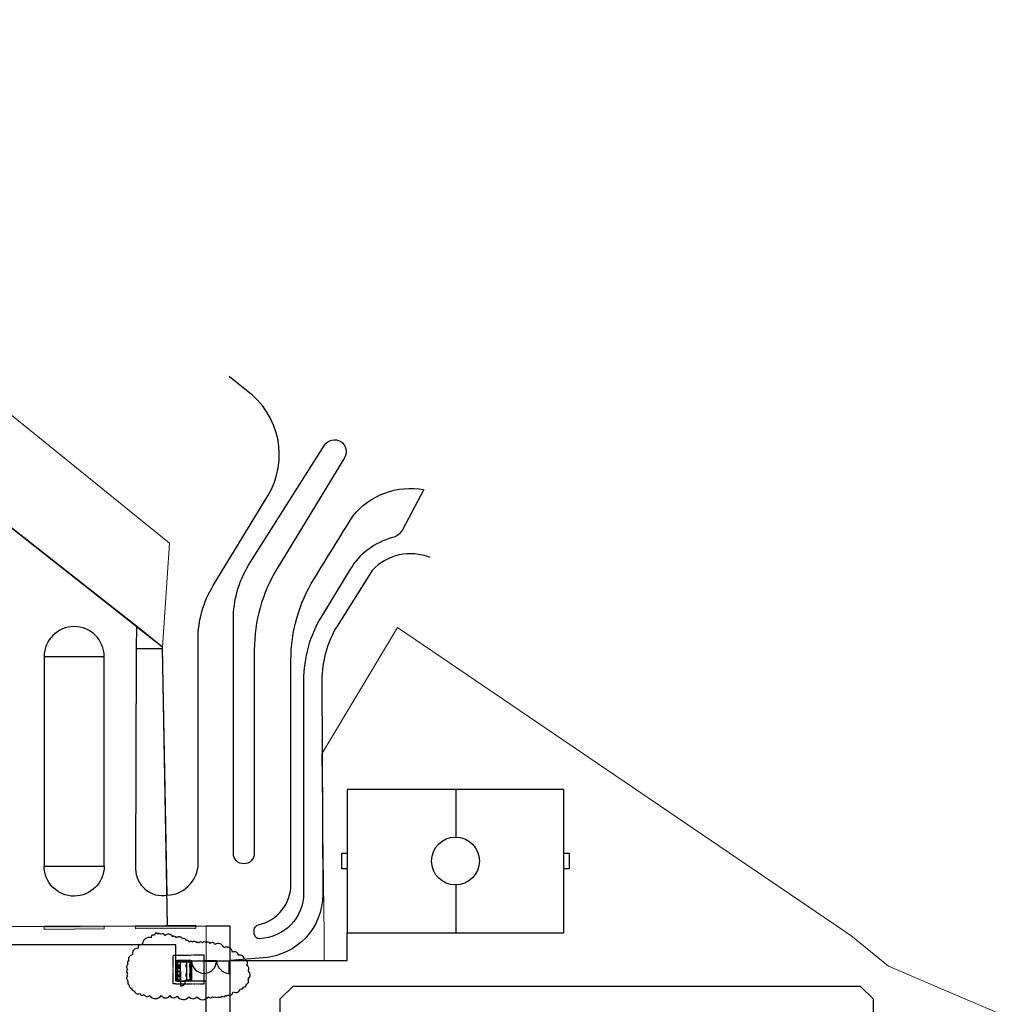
# Model space of a CAD drawing. Header units: millimetres. Extents: x -21286 to 456611, y -160636 to 272086.
# Tile 12 of 12: x 168132 to 355310, y 83960 to 272086. Entities that reach past the tile are written whole.
import ezdxf

# ---------------------------------------------------------------- set-up
doc = ezdxf.new("R2010")
doc.units = ezdxf.units.MM
doc.header["$LTSCALE"] = 0.5
doc.linetypes.add('HIDDEN2', pattern=[4.7625, 3.175, -1.5875])
for name, color, linetype in [('arc. 252', 252, 'Continuous'), ('arc. 9', 9, 'Continuous'), ('arc. kleur', 7, 'Continuous'), ('inrichting los', 7, 'Continuous'), ('inrichting vast', 7, 'Continuous'), ('pen 0.05mm', 7, 'Continuous'), ('pen 0.10mm', 6, 'Continuous'), ('pen 0.15mm', 1, 'Continuous'), ('pen 0.20mm', 2, 'Continuous')]:
    doc.layers.add(name, color=color, linetype=linetype)
doc.layers.add('hulplijn', color=140, linetype='Continuous', plot=False)

# ---------------------------------------------------------------- blocks, each defined once
blk = doc.blocks.new('test')
at = {"layer": 'arc. kleur', "true_color": 0x6c764c, "transparency": 33554585}
h = blk.add_hatch(color=67, dxfattribs=at)
h.dxf.hatch_style = 1
h.paths.add_polyline_path([(-156832, 91984), (-145332, 92075), (-145332, 92686), (-156832, 92595)])
h = blk.add_hatch(color=67, dxfattribs=at)
h.dxf.hatch_style = 1
h.paths.add_polyline_path([(-139332, 92075), (-127832, 92166), (-127832, 92777), (-139332, 92686)])
at = {"layer": 'hulplijn', "lineweight": 0}
for points in [[(-190596, 190331), (-134186, 145903), (-132832, 165816), (-256374, 265812)], [(-241395, 76100), (-137916, 76100), (-135456, 73640), (-135456, 72407), (-125856, 72407), (-125856, 82078), (-131656, 82078), (-131656, 89052), (-201691, 89052)], [(25691, 75939), (4492, 84971), (-2694, 90816), (-89279, 149688), (-103739, 125566), (-103284, 91040), (-103285, 86078), (-121353, 86078), (-121353, 72407)]]:
    blk.add_lwpolyline(points, dxfattribs=at)
blk.add_lwpolyline([(-125856, 92697), (-197982, 92500), (-197982, 97000), (-201691, 97000), (-201691, 89052), (-131656, 89052), (-131656, 82078), (-125856, 82078)], close=True, dxfattribs=at)
at = {"layer": 'pen 0.05mm'}
for points in [[(-133327, 98526, 0.3667223), (-127406, 103985), (-127406, 147377, -0.1373442), (-124520, 157684), (-114092, 174847, 0.3907367), (-118154, 194984), (-121481, 197615)], [(-99429, 182129), (-112294, 160954, 0.1373442), (-116656, 145376), (-116656, 106524, -1), (-120656, 106524), (-120656, 151223, -0.1373442), (-117748, 161607), (-103236, 184513, -0.9947484), (-99429, 182129, 10.0570533)], [(-84285, 176053), (-88369, 168347, -0.2092391), (-90253, 166851, 0.1939913), (-98341, 160809), (-103829, 151776, 0.1374774), (-107245, 139561), (-107228, 98962, -0.4033869), (-115646, 90217, -0.4336658), (-116656, 91217), (-116656, 91875, -0.3500011), (-115878, 92850, 0.3500011), (-109656, 100650), (-109656, 143417, -0.1389824), (-105251, 158957, -0.000742), (-97788, 171025, -0.2712978), (-84285, 176053, 0.6276053)], [(-83057, 163031, 0.3105806), (-94123, 160601), (-100838, 149959, 0.1374774), (-103745, 139563), (-103574, 98723, -0.3974459), (-114929, 86593, -2.5160658)]]:
    blk.add_lwpolyline(points, format="xyb", dxfattribs=at)
for points in [[(-145326, 144100, 0.998242), (-156826, 144124)], [(-139227, 145637), (-139332, 103589, 0.466835), (-133327, 98526), (-134181, 145625)], [(-145332, 104101, -0.998242), (-156832, 104081)]]:
    blk.add_lwpolyline(points, format="xyb", close=True, dxfattribs=at)
for points in [[(-134182, 145625), (-134187, 145904), (-139182, 149838), (-139227, 145637)], [(-98923, 103558), (-99923, 103558), (-99923, 106558), (-98923, 106558)], [(-57523, 106558), (-56523, 106558), (-56523, 103558), (-57523, 103558)], [(-125856, 92697), (-121354, 92697), (-121353, 72407), (-111756, 72407), (-111756, 68207), (-121354, 68207), (-121353, -1500), (-125856, -1500), (-125856, 68207), (-135456, 68207), (-135456, 72407), (-125856, 72407), (-125856, 82078), (-131656, 82078), (-131656, 86078), (-131656, 86078), (-131656, 89052), (-201691, 89052), (-201691, 97000), (-197982, 97000), (-197982, 92500)]]:
    blk.add_lwpolyline(points, close=True, dxfattribs=at)
for points in [[(-156832, 104081), (-145332, 104101), (-145332, 144100), (-156831, 144100), (-156832, 104081)], [(-78173, 118711), (-78173, 109633)], [(-78173, 100483), (-78173, 91358)]]:
    blk.add_lwpolyline(points, dxfattribs=at)
at = {"layer": 'pen 0.05mm', "lineweight": 0}
for points in [[(-156832, 91984), (-145332, 92075), (-145332, 92686), (-156832, 92595)], [(-139332, 92075), (-127832, 92166), (-127832, 92777), (-139332, 92686)], [(-139332, 92075), (-127832, 92166), (-127832, 92777), (-139332, 92686)]]:
    blk.add_lwpolyline(points, close=True, dxfattribs=at)
at = {"layer": 'pen 0.05mm'}
blk.add_circle((-78223, 105058), 4575, dxfattribs=at)
at = {"layer": 'pen 0.15mm'}
blk.add_lwpolyline([(-197970, 92500), (-133220, 92650), (-134187, 145902), (-134187, 145902), (-139182, 149911), (-141191, 151524), (-141191, 151524), (-190596, 190331), (-190596, 190331), (-191267, 190858, 0.6259202), (-197982, 187595), (-197982, 92500)], format="xyb", close=True, dxfattribs=at)
blk.add_lwpolyline([(-98923, 118758), (-98923, 91358), (-57523, 91358), (-57523, 118758), (-98923, 118758)], dxfattribs=at)
blk.add_lwpolyline([(-111756, 6160), (-109295, 3700), (-816, 3700), (1644, 6160), (1644, 78640), (-816, 81100), (-109295, 81100), (-111756, 78640)], close=True, dxfattribs=at)
blk = doc.blocks.new('*U201')
at = {"layer": 'pen 0.05mm'}
for points in [[(0, -114), (50, -114), (50, -14), (0, -14)], [(950, -114), (50, -114), (50, -74), (950, -74)], [(950, -114), (1000, -114), (1000, -14), (950, -14)]]:
    blk.add_lwpolyline(points, close=True, dxfattribs=at)
blk.add_lwpolyline([(50, -1014), (50, -114)], dxfattribs=at)
blk.add_arc((50, -114), 900, 270, 0, dxfattribs=at)
blk = doc.blocks.new('*U155')
at = {"layer": 'inrichting vast'}
for points in [[(0, -450), (600, -450), (600, 0), (0, 0)], [(30, -420), (570, -420), (570, -75), (30, -75)]]:
    blk.add_lwpolyline(points, close=True, dxfattribs=at)
blk.add_circle((300, -125), 25, dxfattribs=at)
blk = doc.blocks.new('*U202')
at = {"layer": 'arc. 9'}
h = blk.add_hatch(dxfattribs=at)
h.set_pattern_fill('_USER', color=256, scale=129.95884, angle=59.99712, style=0, pattern_type=0)
h.set_pattern_definition([(59.997, (361.9, 129.97), (-112.544, 64.985), [])])
h.paths.add_polyline_path([(0, 0), (0, 130), (950, 130), (950, 0)])
h = blk.add_hatch(dxfattribs=at)
h.set_pattern_fill('_USER', color=256, scale=129.95884, angle=119.99712, style=0, pattern_type=0)
h.set_pattern_definition([(119.997, (361.9, 129.97), (-112.55, -64.974), [])])
h.paths.add_polyline_path([(0, 0), (0, 130), (950, 130), (950, 0)])
at = {"layer": 'pen 0.10mm'}
blk.add_lwpolyline([(0, 0), (0, 130), (950, 130), (950, 0)], close=True, dxfattribs=at)
blk = doc.blocks.new('*U203')
at = {"layer": 'arc. 9'}
h = blk.add_hatch(dxfattribs=at)
h.set_pattern_fill('_USER', color=256, scale=129.95884, angle=59.99712, style=0, pattern_type=0)
h.set_pattern_definition([(59.997, (291.9, 129.97), (-112.544, 64.985), [])])
h.paths.add_polyline_path([(0, 0), (0, 130), (880, 130), (880, 0)])
h = blk.add_hatch(dxfattribs=at)
h.set_pattern_fill('_USER', color=256, scale=129.95884, angle=119.99712, style=0, pattern_type=0)
h.set_pattern_definition([(119.997, (291.9, 129.97), (-112.55, -64.974), [])])
h.paths.add_polyline_path([(0, 0), (0, 130), (880, 130), (880, 0)])
at = {"layer": 'pen 0.10mm'}
blk.add_lwpolyline([(0, 0), (0, 130), (880, 130), (880, 0)], close=True, dxfattribs=at)
blk = doc.blocks.new('*U204')
at = {"layer": 'arc. 9'}
h = blk.add_hatch(dxfattribs=at)
h.set_pattern_fill('_USER', color=256, scale=129.95884, angle=59.99712, style=0, pattern_type=0)
h.set_pattern_definition([(59.997, (3111.9, 129.97), (-112.5444, 64.985), [])])
h.paths.add_polyline_path([(0, 0), (0, 130), (3700, 130), (3700, 0)])
h = blk.add_hatch(dxfattribs=at)
h.set_pattern_fill('_USER', color=256, scale=129.95884, angle=119.99712, style=0, pattern_type=0)
h.set_pattern_definition([(119.997, (3111.9, 129.97), (-112.551, -64.974), [])])
h.paths.add_polyline_path([(0, 0), (0, 130), (3700, 130), (3700, 0)])
at = {"layer": 'pen 0.10mm'}
blk.add_lwpolyline([(0, 0), (0, 130), (3700, 130), (3700, 0)], close=True, dxfattribs=at)
blk = doc.blocks.new('*U205')
at = {"layer": 'arc. 9'}
h = blk.add_hatch(dxfattribs=at)
h.set_pattern_fill('_USER', color=256, scale=129.95884, angle=59.99712, style=0, pattern_type=0)
h.set_pattern_definition([(59.997, (-308.1, 129.97), (-112.544, 64.985), [])])
h.paths.add_polyline_path([(0, 0), (0, 130), (280, 130), (280, 0)])
h = blk.add_hatch(dxfattribs=at)
h.set_pattern_fill('_USER', color=256, scale=129.95884, angle=119.99712, style=0, pattern_type=0)
h.set_pattern_definition([(119.997, (-308.1, 129.97), (-112.55, -64.974), [])])
h.paths.add_polyline_path([(0, 0), (0, 130), (280, 130), (280, 0)])
at = {"layer": 'pen 0.10mm'}
blk.add_lwpolyline([(0, 0), (0, 130), (280, 130), (280, 0)], close=True, dxfattribs=at)
blk = doc.blocks.new('*U206')
at = {"layer": 'arc. 9'}
h = blk.add_hatch(dxfattribs=at)
h.set_pattern_fill('_USER', color=256, scale=129.95884, angle=59.99712, style=0, pattern_type=0)
h.set_pattern_definition([(59.997, (-308.1, 129.97), (-112.544, 64.985), [])])
h.paths.add_polyline_path([(0, 0), (0, 130), (280, 130), (280, 0)])
h = blk.add_hatch(dxfattribs=at)
h.set_pattern_fill('_USER', color=256, scale=129.95884, angle=119.99712, style=0, pattern_type=0)
h.set_pattern_definition([(119.997, (-308.1, 129.97), (-112.55, -64.974), [])])
h.paths.add_polyline_path([(0, 0), (0, 130), (280, 130), (280, 0)])
at = {"layer": 'pen 0.10mm'}
blk.add_lwpolyline([(0, 0), (0, 130), (280, 130), (280, 0)], close=True, dxfattribs=at)

msp = doc.modelspace()

# ---------------------------------------------------------------- hatches: boundary and pattern name
at = {"layer": 'arc. 252'}
for points in [[(198114, 88503), (198269, 88503), (198864, 88503), (198864, 88653), (198814, 88653), (198714, 88653), (198264, 88653), (198264, 92203), (198114, 92203)], [(200689, 92203), (200689, 92078), (200814, 92078), (200814, 92203)], [(208164, 92205, -0.0133237), (208164, 92203, -0.0133237), (208164, 92200), (208164, 92153), (208264, 92153), (208264, 92253), (208164, 92253)], [(198864, 90203), (198864, 90313), (198264, 90313), (198264, 90203)], [(199864, 88503), (200814, 88503), (200814, 88653), (199864, 88653)]]:
    msp.add_hatch(color=256, dxfattribs=at).paths.add_polyline_path(points)

# ---------------------------------------------------------------- linework, layer by layer
at = {"layer": 'hulplijn'}
msp.add_lwpolyline([(193795, 97176, 0.5205671), (193690, 97176, 0.5205671), (193690, 97176, 0.5205671), (193270, 96651, 0.5205671), (193270, 96651, 0.5205671), (191590, 95392, 0.5205671), (191590, 95392, 0.5205671), (190749, 94657, 0.5205671), (190749, 94657, 0.5205671), (189699, 93397, 0.5205671), (189699, 93397, 0.5205671), (188963, 92243, 0.5205671), (188963, 92243, 0.5205671), (188858, 91613, 0.5205671), (188858, 91613, 0.5205671), (188753, 90668, 0.5205671), (188753, 90668, 0.5205671), (188753, 89829, 0.5205671), (188753, 89829, 0.5205671), (188753, 89304, 0.5205671), (188753, 89304, 0.5205671), (188753, 88569, 0.5205671), (188753, 88569, 0.5205671), (188858, 88254, 0.5205671), (188858, 88254, 0.5205671), (189068, 87624, 0.5205671), (189068, 87624, 0.5205671), (189384, 87100, 0.5205671), (189384, 87100, 0.5205671), (189594, 86890, 0.5205671), (189594, 86890, 0.5205671), (190014, 86575, 0.5205671), (190014, 86575, 0.5205671), (191064, 86050, 0.5205671), (191064, 86050, 0.5205671), (191905, 85840, 0.5205671), (191905, 85840, 0.5205671), (192955, 85630, 0.5205671), (192955, 85630, 0.5205671), (195161, 85630, 0.5205671), (195161, 85630, 0.5205671), (196842, 85630, 0.5205671), (196842, 85630, 0.5205671), (198207, 85525, 0.5205671), (198207, 85525, 0.5205671), (200518, 85420, 0.5205671), (200518, 85420, 0.5205671), (201989, 85420, 0.5205671), (201989, 85420, 0.5205671), (204195, 85420, 0.5205671), (204195, 85420, 0.5205671), (204930, 85420, 0.5205671), (204930, 85420, 0.5205671), (205350, 85420, 0.5205671), (205350, 85420, 0.5205671), (205981, 85420, 0.5205671), (205981, 85420, 0.5205671), (206506, 85420, 0.5205671), (206506, 85420, 0.5205671), (206821, 85525, 0.5205671), (206821, 85525, 0.5205671), (207451, 85630, 0.5205671), (207451, 85630, 0.5205671), (207871, 85735, 0.5205671), (207871, 85735, 0.5205671), (208922, 86365, 0.5205671), (208922, 86365, 0.5205671), (210288, 86890, 0.5205671), (210288, 86890, 0.5205671), (210918, 87309, 0.5205671), (210918, 87309, 0.5205671), (211443, 87834, 0.5205671), (211443, 87834, 0.5205671), (211758, 88779, 0.5205671), (211758, 88779, 0.5205671), (211758, 90353, 0.5205671), (211758, 90353, 0.5205671), (211548, 91403, 0.5205671), (211548, 91403, 0.5205671), (211023, 92558, 0.5205671), (211023, 92558, 0.5205671), (209972, 93292, 0.5205671), (209972, 93292, 0.5205671), (208817, 93922, 0.5205671), (208817, 93922, 0.5205671), (207136, 94762, 0.5205671), (207136, 94762, 0.5205671), (205455, 95392, 0.5205671), (205455, 95392, 0.5205671), (204510, 95601, 0.5205671), (204510, 95601, 0.5205671), (203775, 95706, 0.5205671), (203775, 95706, 0.5205671), (203039, 95706, 0.5205671), (203039, 95706, 0.5205671), (202409, 95706, 0.5205671), (202409, 95706, 0.5205671), (201989, 95706, 0.5205671), (201989, 95706, 0.5205671), (201149, 95811, 0.5205671), (201149, 95811, 0.5205671), (200518, 95811, 0.5205671), (200518, 95811, 0.5205671), (199993, 96126, 0.5205671), (199993, 96126, 0.5205671), (199258, 96441, 0.5205671), (199258, 96441, 0.5205671), (198102, 96651, 0.5205671), (198102, 96651, 0.5205671), (197367, 96861, 0.5205671), (197367, 96861, 0.5205671), (195896, 97071, 0.5205671), (195896, 97071, 0.5205671), (195056, 97281, 0.5205671), (195056, 97281, 0.5205671), (194531, 97386, 0.5205671), (194531, 97386, 0.5205671), (194321, 97491, 0.5205671), (194321, 97491, 0.5205671), (194111, 97596, 0.5205671), (194111, 97596, 0.5205671), (194111, 97491, 0.5205671), (194111, 97491, 0.5205671), (194111, 97386, 0.5205671), (194111, 97386, 0.5205671), (194006, 97386, 0.5205671), (194006, 97386, 0.5205671), (194006, 97281, 0.5205671), (194006, 97281, 0.5205671), (193901, 97281, 0.5205671), (193901, 97281, 0.5205671), (193901, 97176, 0.5205671), (193901, 97176, 0.5205671)], format="xyb", close=True, dxfattribs=at)
at = {"layer": 'inrichting los', "ltscale": 2}
for points in [[(200064, 91565), (199889, 91565), (199889, 91115), (200064, 91115)], [(200064, 89790), (199889, 89790), (199889, 89340), (200064, 89340)]]:
    msp.add_lwpolyline(points, dxfattribs=at)
at = {"layer": 'pen 0.05mm'}
for p, q in [((197984, 92333), (198264, 92333)), ((198114, 92203), (198114, 88503)), ((198114, 92203), (198264, 92203)), ((198314, 92303), (200814, 92303)), ((200864, 91365), (200864, 92203)), ((200914, 90478), (200914, 92203)), ((200789, 90940), (200776, 90978)), ((200789, 91340), (200789, 90940)), ((200964, 91340), (200789, 91340)), ((200789, 90940), (200801, 90978)), ((200964, 91628), (200864, 91628)), ((200964, 91053), (200864, 91053)), ((200864, 88753), (200864, 90428)), ((200914, 88703), (200914, 90428)), ((198864, 88503), (198114, 88503)), ((198714, 89428), (198964, 89428)), ((199864, 88503), (200814, 88503)), ((200789, 89165), (200776, 89203)), ((200789, 89565), (200789, 89165)), ((200964, 89565), (200789, 89565)), ((200789, 89165), (200801, 89203)), ((200814, 88503), (200814, 88653)), ((200964, 89853), (200864, 89853)), ((200864, 88753), (200864, 89278)), ((200964, 89278), (200864, 89278))]:
    msp.add_line(p, q, dxfattribs=at)
at = {"layer": 'pen 0.05mm', "linetype": 'HIDDEN2'}
for p, q in [((203364, 93353), (200964, 93353)), ((203364, 87853), (203364, 93353)), ((197964, 87853), (203364, 87853))]:
    msp.add_line(p, q, dxfattribs=at)
at = {"layer": 'pen 0.05mm'}
for points in [[(208266, 92353), (230697, 92353), (230697, 97632)], [(198264, 92353), (198314, 92353), (198314, 92253), (198264, 92253), (198264, 92353)], [(200864, 92353), (200864, 92253), (200814, 92253), (200814, 92353), (200864, 92353)], [(200864, 92253), (200964, 92253), (200964, 92203), (200864, 92203), (200864, 92253)], [(203264, 92203), (200964, 92203), (200964, 92253), (203314, 92253)], [(203314, 89853), (203314, 89853), (203364, 89853), (203364, 92203)], [(203364, 92253), (203364, 92203)], [(203414, 89853), (203414, 89853), (203364, 89853), (203364, 92203)], [(203464, 92203), (205764, 92203), (205764, 92253), (203414, 92253)], [(208064, 92203), (205764, 92203), (205764, 92253), (208114, 92253)], [(208114, 89853), (208114, 89853), (208164, 89853), (208164, 92203)], [(214690, 92867), (208266, 92353)], [(200776, 90978), (200801, 90978)], [(200864, 90478), (200964, 90478), (200964, 90428), (200864, 90428), (200864, 90478)], [(203314, 92153), (203314, 92153)], [(203414, 92153), (203414, 92153)], [(208114, 92153), (208114, 92153)], [(198459, 89138), (198582, 89422), (198387, 89422), (198531, 89712)], [(198814, 90153), (198814, 90203), (198714, 90203), (198714, 90153), (198814, 90153)], [(198814, 88653), (198814, 88703), (198714, 88703), (198714, 88653), (198814, 88653)], [(198814, 88653), (198814, 90203), (198864, 90203), (198864, 88653), (198814, 88653)], [(200776, 89203), (200801, 89203)], [(200864, 89278), (200864, 89328)], [(200864, 88703), (200964, 88703), (200964, 88653), (200864, 88653), (200864, 88703)]]:
    msp.add_lwpolyline(points, dxfattribs=at)
at = {"layer": 'pen 0.05mm', "linetype": 'HIDDEN2'}
msp.add_lwpolyline([(197964, 87853), (197464, 87853), (197464, 93353), (200964, 93353)], dxfattribs=at)
at = {"layer": 'pen 0.05mm'}
for points in [[(200814, 92353), (198314, 92353), (198314, 92253), (200814, 92253)], [(200689, 92203), (200814, 92203), (200814, 92078), (200689, 92078)], [(200864, 92353), (200964, 92353), (200964, 92253), (200864, 92253)], [(200864, 92203), (200964, 92203), (200964, 88703), (200864, 88703)], [(208164, 92253), (208264, 92253), (208264, 92153), (208164, 92153)], [(200864, 91053), (200664, 91053), (200664, 91628), (200864, 91628)], [(200864, 89278), (200664, 89278), (200664, 89853), (200864, 89853)]]:
    msp.add_lwpolyline(points, close=True, dxfattribs=at)
for centre in [(203314, 92203), (203414, 92203), (208114, 92203)]:
    msp.add_circle(centre, 50.1, dxfattribs=at)
for centre, start, end in [((203488, 92374), 182.75581, 266.038), ((203239, 92374), 273.962, 357.24419), ((208288, 92374), 182.75581, 266.038)]:
    msp.add_arc(centre, 2528, start, end, dxfattribs=at)
at = {"layer": 'pen 0.15mm'}
for p, q in [((198264, 92053), (200664, 92053)), ((198864, 91023), (198864, 92053)), ((198864, 90313), (198864, 91023)), ((200064, 88653), (200064, 92053)), ((200664, 92053), (200664, 88653))]:
    msp.add_line(p, q, dxfattribs=at)
at = {"layer": 'pen 0.20mm'}
for points in [[(197964, 88353), (197964, 92353), (198264, 92353), (198264, 88653)], [(198264, 90258), (198264, 90203), (198864, 90203), (198864, 90313), (198264, 90313), (198264, 90203)], [(198264, 88353), (198864, 88353), (198864, 88653), (198264, 88653)], [(198264, 88353), (197964, 88353)]]:
    msp.add_lwpolyline(points, dxfattribs=at)
msp.add_lwpolyline([(200964, 88353), (199864, 88353), (199864, 88653), (200964, 88653)], close=True, dxfattribs=at)

# ---------------------------------------------------------------- block references
for name, p in [('test', (329619, 6274)), ('*U201', (198864, 88467))]:
    msp.add_blockref(name, p)
at = {"rotation": 89.99999999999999}
msp.add_blockref('*U155', (198314, 90850), dxfattribs=at)
at = {"layer": 'pen 0.05mm'}
for name, p, rotation in [('*U206', (197984, 92203), 4.660194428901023e-06), ('*U204', (197984, 92203), 270.0000008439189), ('*U203', (198864, 88503), 180.0000008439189), ('*U202', (199864, 88373), 4.660194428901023e-06), ('*U205', (200814, 88653), 270.0000008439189)]:
    msp.add_blockref(name, p, dxfattribs=dict(at, rotation=rotation))

doc.saveas('drawing.dxf')
